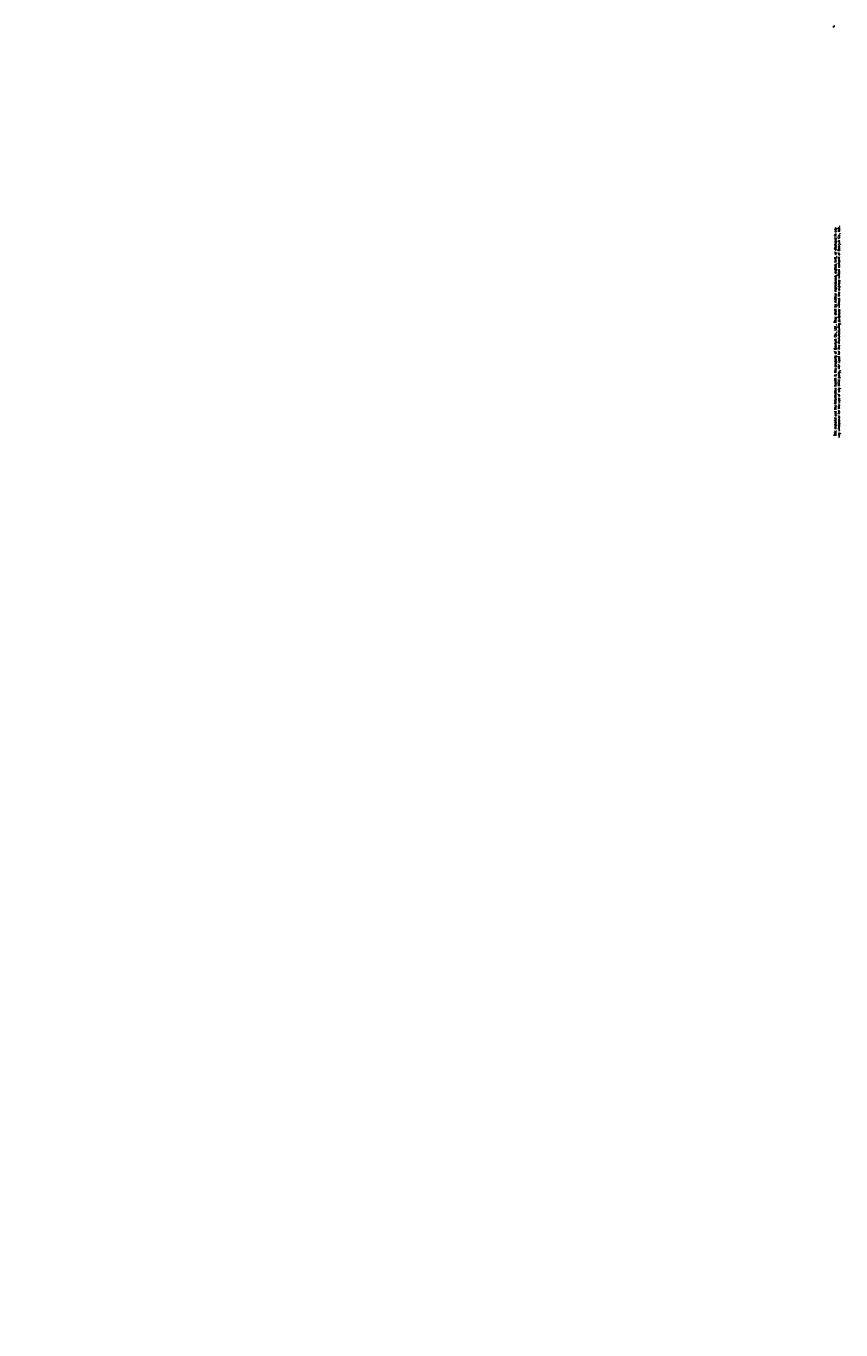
# Model space of a CAD drawing. Extents: x 2148 to 5345, y -907 to 1583.
# Tile 1 of 16: x 2148 to 3704, y -907 to 1583. Entities that reach past the tile are written whole.
import ezdxf

# ---------------------------------------------------------------- set-up
doc = ezdxf.new("R2010")
doc.units = 0
doc.header["$LTSCALE"] = 3
doc.header["$MEASUREMENT"] = 0
doc.layers.add('AM_VIS', color=7, linetype='CONTINUOUS')
doc.layers.add('di', color=3, linetype='CONTINUOUS')
doc.styles.get("Standard").update_dxf_attribs({"font": 'romans.shx', "height": 3, "bigfont": 'ghs.shx'})

msp = doc.modelspace()

# ---------------------------------------------------------------- linework, layer by layer
at = {"layer": 'di'}
for p in [(3692.49265, 1582.93475), (3689.49265, 1579.93475)]:
    msp.add_line(p, (3689.49265, 1582.93475), dxfattribs=at)

# ---------------------------------------------------------------- texts
at = {"layer": 'AM_VIS', "insert": (2709.66021, -415.3745), "char_height": 4, "attachment_point": 7}
msp.add_mtext('\\A1;', dxfattribs=at)
at = {"layer": 'di', "insert": (3697.22589, 999.59466), "char_height": 4, "width": 544.1986419, "attachment_point": 5, "rotation": 90}
msp.add_mtext('\\A1;This material and the information herein is the property of Daeryuk Co., Ltd.. They shall be neither reproduced, copied, lent, or disclosed in any\\Pway whatsoever for the use of any third party, nor used for the manufacturing purposes without the express written consent of Daeryuk Co., Ltd..', dxfattribs=at)
at = {"layer": 'di', "insert": (2148.0542, -906.8367), "char_height": 4, "attachment_point": 7}
msp.add_mtext('\\A1;', dxfattribs=at)

doc.saveas('drawing.dxf')
